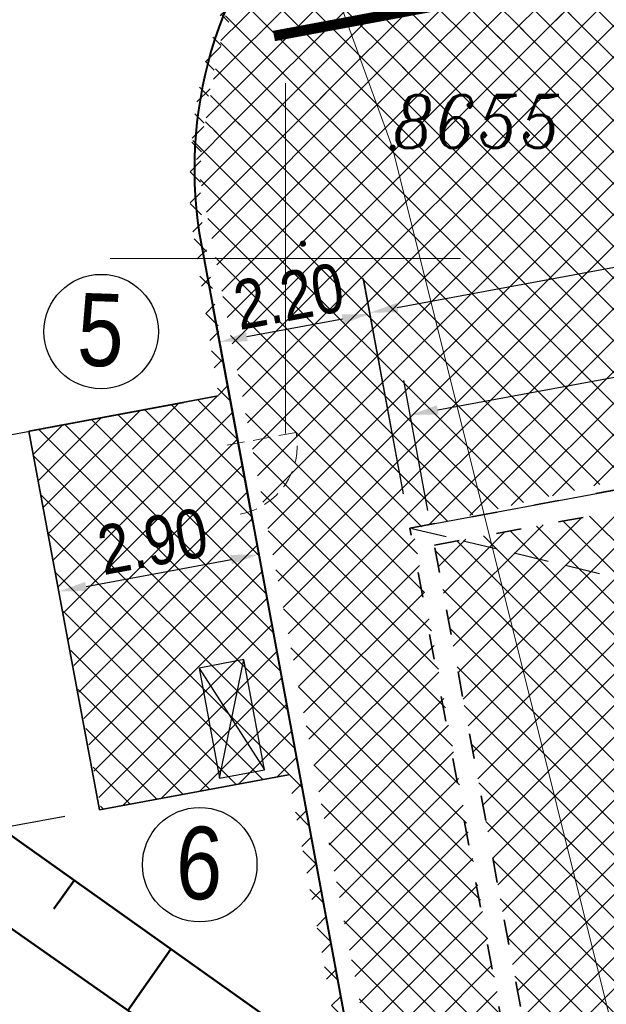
# Model space of a CAD drawing. Extents: x 779 to 3668, y -1329 to 9570.
# Tile 23 of 106: x 2260 to 2269, y -702 to -688. Entities that reach past the tile are written whole.
import ezdxf

# ---------------------------------------------------------------- set-up
doc = ezdxf.new("R2010")
doc.units = 0
for name, pattern in [('ACAD_ISO03W100', [30, 12, -18]), ('CIĄGłA', [0]), ('DASH', [0.75, 0.5, -0.25]), ('DASHED', [0.75, 0.5, -0.25])]:
    doc.linetypes.add(name, pattern=pattern)
for name, color, linetype, lineweight in [('203-punkt graniczny', 7, 'Continuous', 0), ('203-punkt graniczny-Atr103', 7, 'Continuous', 0), ('219-działka ewidencyjna', 7, 'Continuous', 0), ('_a_obiekty', 250, 'Continuous', 30), ('AGP1_BUDYNKI', 7, 'Continuous', 30), ('AGP1_KRAWEZNIKI', 7, 'Continuous', 40), ('AGP1_OPISY', 7, 'Continuous', 13), ('punkt wysokościowy sztuczny', 7, 'Continuous', 0), ('Sekcje', 7, 'Continuous', 0), ('zz-krawObn', 1, 'ACAD_ISO03W100', 35), ('zz-legenda', 7, 'Continuous', 13), ('zz-obrzeża', 44, 'Continuous', 35), ('zz-skarpy', 92, 'Continuous', 50), ('zz-wymiry', 7, 'Continuous', 18), ('zz-wypełenienie-wjazdy', 202, 'Continuous', 5), ('zz-wypełnienie-chodniki', 142, 'Continuous', 5), ('zz-wypełnienie-drogi', 52, 'Continuous', 5)]:
    doc.layers.add(name, color=color, linetype=linetype, lineweight=lineweight)
doc.layers.add('Y-ZNAKI', color=7, linetype='Continuous')
doc.styles.add('ARIAL', font='ARIALN.TTF')
doc.styles.get("Standard").update_dxf_attribs({"font": 'arial.ttf'})
doc.dimstyles.new('z1do1', dxfattribs={"dimtxt": 0.7, "dimasz": 0.4, "dimexe": 0.5, "dimexo": 0.5, "dimgap": 0.1, "dimtad": 1, "dimrnd": 0.05, "dimzin": 0, "dimdsep": 46, "dimtxsty": 'ARIAL', "dimcen": 0.09, "dimazin": 0, "dimtfac": 1, "dimtofl": 0, "dimtmove": 0, "dimatfit": 3, "dimfxl": 1, "dimtolj": 1, "dimtzin": 0, "dimarcsym": 0})
pattern_1 = [(45, (535.0040934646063, -882.7035675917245), (-0.2245064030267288, 0.2245064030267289), []), (135, (535.0040934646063, -882.7035675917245), (-0.2245064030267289, -0.2245064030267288), [])]

# ---------------------------------------------------------------- blocks, each defined once
blk = doc.blocks.new('203')
at = {"linetype": 'Continuous', "lineweight": -2, "ltscale": 10}
h = blk.add_hatch(color=0, dxfattribs=at)
edge = h.paths.add_edge_path()
edge.add_arc((0, 0), 0.45, 0, 360)
blk = doc.blocks.new('PW02')
at = {"linetype": 'Continuous', "lineweight": 13, "ltscale": 10}
h = blk.add_hatch(color=0, dxfattribs=at)
edge = h.paths.add_edge_path()
edge.add_arc((0, 0), 0.45, 0, 360)
blk = doc.blocks.new('PZT MDCP podkład')
at = {"layer": '219-działka ewidencyjna', "color": 8, "linetype": 'Continuous', "lineweight": 13, "flags": 128}
for points in [[(2122.376406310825, 81.44646074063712), (2127.666406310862, 66.85646074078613)], [(2127.666406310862, 66.85646074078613), (2134.696406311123, 38.69646074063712)]]:
    blk.add_lwpolyline(points, dxfattribs=at)
at = {"layer": 'Sekcje', "color": 8, "linetype": 'Continuous', "lineweight": 13}
for p, q in [((2126.136406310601, 67.77646074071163), (2126.136406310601, 62.77646074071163)), ((2123.636406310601, 65.27646074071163), (2128.636406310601, 65.27646074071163))]:
    blk.add_line(p, q, dxfattribs=at)
at = {"layer": '203-punkt graniczny', "color": 8, "linetype": 'Continuous', "lineweight": 13, "xscale": 0.1, "yscale": 0.1, "zscale": 0.1}
blk.add_blockref('203', (2127.666406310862, 66.85646074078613), dxfattribs=at)
at = {"layer": 'punkt wysokościowy sztuczny', "color": 8, "linetype": 'Continuous', "lineweight": 13, "xscale": 0.1, "yscale": 0.1, "zscale": 0.1}
blk.add_blockref('PW02', (2126.386406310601, 65.48646074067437), dxfattribs=at)
at = {"layer": '203-punkt graniczny-Atr103', "color": 8, "lineweight": 13, "insert": (2127.666406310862, 66.85646074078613), "char_height": 0.75, "attachment_point": 7, "line_spacing_factor": 0.6}
blk.add_mtext('\\FITALIC_1250;\\H1x;\\W0.9;8655', dxfattribs=at)
blk.add_mtext('\\FITALIC_1250;\\H1x;\\W0.9;8655', dxfattribs=at)
blk = doc.blocks.new('*D1547')
at = {"layer": 'Defpoints', "color": 0, "transparency": 16777216}
for p in [(2287.402380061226, -689.1684989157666), (2287.748092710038, -691.0245547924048), (2266.316688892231, -695.0164105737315)]:
    blk.add_point(p, dxfattribs=at)
at = {"layer": 'zz-legenda', "color": 0, "lineweight": -2, "transparency": 16777216}
for p, q in [((2287.656536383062, -690.5330088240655), (2287.310823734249, -688.6769529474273)), ((2266.36421301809, -693.0871096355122), (2287.009143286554, -689.2417439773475)), ((2266.225132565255, -694.5248646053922), (2265.879419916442, -692.6688087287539))]:
    blk.add_line(p, q, dxfattribs=at)
at = {"layer": 'zz-legenda', "color": 0, "transparency": 16777216}
for points in [[(2286.996935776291, -689.1762045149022), (2287.021350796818, -689.3072834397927), (2287.402380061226, -689.1684989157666)], [(2266.352005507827, -693.021570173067), (2266.376420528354, -693.1526490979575), (2265.970976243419, -693.1603546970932)]]:
    blk.add_solid(points, dxfattribs=at)
at = {"layer": 'zz-legenda', "color": 0, "transparency": 16777216, "insert": (2276.602922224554, -690.7147594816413), "char_height": 0.7, "attachment_point": 5, "rotation": 10.5511158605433, "style": 'ARIAL'}
blk.add_mtext('\\A1;21.80', dxfattribs=at)
blk = doc.blocks.new('*D1548')
at = {"layer": 'Defpoints', "color": 0, "transparency": 16777216}
for p in [(2287.415259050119, -687.5993443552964), (2287.988086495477, -690.674693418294), (2265.966748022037, -694.7764805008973)]:
    blk.add_point(p, dxfattribs=at)
at = {"layer": 'zz-legenda', "color": 0, "lineweight": -2, "transparency": 16777216}
for p, q in [((2287.896529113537, -690.1831476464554), (2287.323701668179, -687.1077985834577)), ((2265.78715719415, -691.6278855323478), (2287.022022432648, -687.672590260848)), ((2265.875190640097, -694.2849347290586), (2265.302363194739, -691.2095856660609))]:
    blk.add_line(p, q, dxfattribs=at)
at = {"layer": 'zz-legenda', "color": 0, "transparency": 16777216}
for points in [[(2287.009814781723, -687.6070508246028), (2287.034230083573, -687.738129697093), (2287.415259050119, -687.5993443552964)], [(2265.774949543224, -691.5623460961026), (2265.799364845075, -691.6934249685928), (2265.393920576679, -691.7011314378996)]]:
    blk.add_solid(points, dxfattribs=at)
at = {"layer": 'zz-legenda', "color": 0, "transparency": 16777216, "insert": (2276.320832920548, -689.2005707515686), "char_height": 0.7, "attachment_point": 5, "rotation": 10.551238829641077, "style": 'ARIAL'}
blk.add_mtext('\\A1;22.40', dxfattribs=at)
blk = doc.blocks.new('*D1555')
at = {"layer": 'Defpoints', "color": 0, "transparency": 16777216}
for p in [(2259.908647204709, -684.1968890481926), (2263.235727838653, -692.8961553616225), (2255.066922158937, -694.4090712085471)]:
    blk.add_point(p, dxfattribs=at)
at = {"layer": 'zz-wymiry', "color": 0, "lineweight": -2, "transparency": 16777216}
for p, q in [((2259.417008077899, -684.2879438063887), (2252.907215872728, -685.4935995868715)), ((2253.471698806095, -685.7958561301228), (2254.99407835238, -694.0157599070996)), ((2262.744088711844, -692.9872101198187), (2254.575283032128, -694.5001259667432))]:
    blk.add_line(p, q, dxfattribs=at)
at = {"layer": 'zz-wymiry', "color": 0, "transparency": 16777216}
for points in [[(2253.537250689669, -685.7837154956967), (2253.40614692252, -685.807996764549), (2253.398854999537, -685.4025448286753)], [(2255.059630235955, -694.0036192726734), (2254.928526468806, -694.0279005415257), (2255.066922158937, -694.4090712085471)]]:
    blk.add_solid(points, dxfattribs=at)
at = {"layer": 'zz-wymiry', "color": 0, "transparency": 16777216, "insert": (2254.682641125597, -689.8225109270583), "char_height": 0.7, "attachment_point": 5, "rotation": 280.4926573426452, "style": 'ARIAL'}
blk.add_mtext('\\A1;9.15', dxfattribs=at)
blk = doc.blocks.new('*D1557')
at = {"layer": 'Defpoints', "color": 0, "transparency": 16777216}
for p in [(2260.478663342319, -693.4067816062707), (2261.484049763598, -698.8066987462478), (2256.067197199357, -699.8099350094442)]:
    blk.add_point(p, dxfattribs=at)
at = {"layer": 'zz-wymiry', "color": 0, "lineweight": -2, "transparency": 16777216}
for p, q in [((2259.98702421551, -693.4978363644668), (2254.575283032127, -694.5001259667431)), ((2255.139765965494, -694.8023825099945), (2255.994353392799, -699.4166237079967)), ((2260.992410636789, -698.8977535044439), (2255.575558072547, -699.9009897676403))]:
    blk.add_line(p, q, dxfattribs=at)
at = {"layer": 'zz-wymiry', "color": 0, "transparency": 16777216}
for points in [[(2255.205317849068, -694.7902418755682), (2255.074214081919, -694.8145231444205), (2255.066922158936, -694.409071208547)], [(2256.059905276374, -699.4044830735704), (2255.928801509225, -699.4287643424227), (2256.067197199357, -699.8099350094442)]]:
    blk.add_solid(points, dxfattribs=at)
at = {"layer": 'zz-wymiry', "color": 0, "transparency": 16777216, "insert": (2256.016812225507, -697.0262060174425), "char_height": 0.7, "attachment_point": 5, "rotation": 280.4926573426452, "style": 'ARIAL'}
blk.add_mtext('\\A1;5.50', dxfattribs=at)
blk = doc.blocks.new('*D1559')
at = {"layer": 'Defpoints', "color": 0, "transparency": 16777216}
for p in [(2261.537318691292, -698.7967808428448), (2267.797874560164, -704.6073998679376), (2257.315286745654, -706.5488431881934)]:
    blk.add_point(p, dxfattribs=at)
at = {"layer": 'zz-wymiry', "color": 0, "lineweight": -2, "transparency": 16777216}
for p, q in [((2261.045679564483, -698.8878356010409), (2255.575548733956, -699.9009393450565)), ((2256.140031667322, -700.2031958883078), (2257.242442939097, -706.1555318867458)), ((2267.306235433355, -704.6984546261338), (2256.823647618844, -706.6398979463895))]:
    blk.add_line(p, q, dxfattribs=at)
at = {"layer": 'zz-wymiry', "color": 0, "transparency": 16777216}
for points in [[(2256.205583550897, -700.1910552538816), (2256.074479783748, -700.2153365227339), (2256.067187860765, -699.8098845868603)], [(2257.307994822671, -706.1433912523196), (2257.176891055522, -706.1676725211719), (2257.315286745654, -706.5488431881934)]]:
    blk.add_solid(points, dxfattribs=at)
at = {"layer": 'zz-wymiry', "color": 0, "transparency": 16777216, "insert": (2257.140989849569, -703.0960667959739), "char_height": 0.7, "attachment_point": 5, "rotation": 280.4926573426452, "style": 'ARIAL'}
blk.add_mtext('\\A1;6.85', dxfattribs=at)
blk = doc.blocks.new('*D1567')
at = {"layer": 'Defpoints', "color": 0, "transparency": 16777216}
for p in [(2263.248882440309, -692.1169185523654), (2265.966748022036, -694.7764805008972), (2263.81525006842, -695.1749518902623)]:
    blk.add_point(p, dxfattribs=at)
at = {"layer": 'zz-legenda', "color": 0, "lineweight": -2, "transparency": 16777216}
for p, q in [((2265.87569326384, -694.2848413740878), (2265.309325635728, -691.226808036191)), ((2263.724195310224, -694.6833127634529), (2263.157827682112, -691.6252794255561)), ((2265.007069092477, -691.7912909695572), (2263.642193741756, -692.0440747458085))]:
    blk.add_line(p, q, dxfattribs=at)
at = {"layer": 'zz-legenda', "color": 0, "transparency": 16777216}
for points in [[(2264.994928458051, -691.7257390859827), (2265.019209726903, -691.8568428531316), (2265.400380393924, -691.7184471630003)], [(2263.63005310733, -691.9785228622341), (2263.654334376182, -692.109626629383), (2263.248882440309, -692.1169185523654)]]:
    blk.add_solid(points, dxfattribs=at)
at = {"layer": 'zz-legenda', "color": 0, "transparency": 16777216, "insert": (2264.241334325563, -691.4679303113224), "char_height": 0.7, "attachment_point": 5, "rotation": 10.492657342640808, "style": 'ARIAL'}
blk.add_mtext('\\A1;2.20', dxfattribs=at)
blk = doc.blocks.new('*D1568')
at = {"layer": 'Defpoints', "color": 0, "transparency": 16777216}
for p in [(2263.387979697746, -692.8679573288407), (2260.531711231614, -693.3969567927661), (2263.810665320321, -695.1501970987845)]:
    blk.add_point(p, dxfattribs=at)
at = {"layer": 'zz-legenda', "color": 0, "lineweight": -2, "transparency": 16777216}
for p, q in [((2263.479034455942, -693.35959645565), (2263.901720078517, -695.6418362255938)), ((2260.62276598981, -693.8885959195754), (2261.045451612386, -696.1708356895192)), ((2261.347708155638, -695.606352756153), (2263.417354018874, -695.2230409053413))]:
    blk.add_line(p, q, dxfattribs=at)
at = {"layer": 'zz-legenda', "color": 0, "transparency": 16777216}
for points in [[(2263.405213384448, -695.1574890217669), (2263.4294946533, -695.2885927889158), (2263.810665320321, -695.1501970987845)], [(2261.335567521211, -695.5408008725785), (2261.359848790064, -695.6719046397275), (2260.95439685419, -695.6791965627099)]]:
    blk.add_solid(points, dxfattribs=at)
at = {"layer": 'zz-legenda', "color": 0, "transparency": 16777216, "insert": (2262.299233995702, -694.9649442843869), "char_height": 0.7, "attachment_point": 5, "rotation": 10.49265734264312, "style": 'ARIAL'}
blk.add_mtext('\\A1;2.90', dxfattribs=at)

msp = doc.modelspace()

# ---------------------------------------------------------------- hatches: boundary and pattern name
at = {"layer": 'zz-wypełenienie-wjazdy'}
h = msp.add_hatch(dxfattribs=at)
h.set_pattern_fill('ANSI37', color=256, scale=0.1, style=0)
h.set_pattern_definition([(45, (534.3979040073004, -879.5514068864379), (-0.2245064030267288, 0.2245064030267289), []), (135, (534.3979040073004, -879.5514068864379), (-0.2245064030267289, -0.2245064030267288), [])])
h.paths.add_polyline_path([(2287.748092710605, -691.0245547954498), (2266.31668848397, -695.016410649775), (2268.037948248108, -704.2574792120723), (2289.469352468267, -700.2656233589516)])
at = {"layer": 'zz-wypełnienie-chodniki'}
h = msp.add_hatch(dxfattribs=at)
h.set_pattern_fill('ANSI37', color=256, scale=0.1, style=0)
h.set_pattern_definition([(45, (72.09601380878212, -387.0552870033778), (-0.2245064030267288, 0.2245064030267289), []), (135, (72.09601380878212, -387.0552870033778), (-0.2245064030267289, -0.2245064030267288), [])])
edge = h.paths.add_edge_path()
edge.add_arc((2285.894166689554, -725.9263916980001), 2.632842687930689, 240.83171109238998, 270.2906532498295, ccw=False)
edge.add_arc((2286.40372488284, -725.3676798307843), 3.37347240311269, 200.4116660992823, 237.8982900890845, ccw=False)
edge.add_arc((2440.640122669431, -674.7408462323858), 165.7037624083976, 197.7806309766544, 198.2175828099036, ccw=False)
edge.add_arc((2286.658179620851, -724.1136160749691), 4.000000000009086, 112.30075385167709, 197.8898825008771, ccw=False)
edge.add_line((2285.140306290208, -720.4127971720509), (2289.001173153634, -719.1048640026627))
edge.add_arc((2283.136789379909, -702.866630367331), 17.26473946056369, 289.8570159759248, 321.7647974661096)
edge.add_arc((2284.721466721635, -704.140377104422), 15.23171446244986, 321.8391110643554, 367.1869803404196)
edge.add_line((2299.83350797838, -702.2347710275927), (2295.184004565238, -678.4402083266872))
edge.add_line((2295.184004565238, -678.4402083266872), (2293.333900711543, -672.378345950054))
edge.add_line((2293.333900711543, -672.378345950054), (2289.746188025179, -662.3480437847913))
edge.add_line((2289.746188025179, -662.3480437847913), (2282.619568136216, -644.272506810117))
edge.add_line((2282.619568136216, -644.272506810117), (2278.67125433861, -634.2582373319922))
edge.add_line((2278.67125433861, -634.2582373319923), (2278.337775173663, -633.4124205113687))
edge.add_arc((2273.685580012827, -635.247590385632), 5.001076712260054, 21.52794352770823, 100.541275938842)
edge.add_line((2272.770663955, -630.3309149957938), (2272.6376260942, -630.3556956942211))
edge.add_line((2272.6376260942, -630.3556956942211), (2250.642922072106, -634.4526055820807))
edge.add_line((2250.642922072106, -634.4526055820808), (2259.908651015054, -684.1968883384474))
edge.add_line((2259.908651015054, -684.1968883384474), (2263.611693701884, -683.5071299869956))
edge.add_arc((2263.74386669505, -684.7029512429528), 1.203103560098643, -19.96193769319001, 96.30724697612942, ccw=False)
edge.add_arc((2264.404955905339, -684.9423604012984), 0.4999999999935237, 317.2270974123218, 339.9615464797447, ccw=False)
edge.add_arc((2269.722396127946, -689.8616948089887), 6.743964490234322, 137.2270973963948, 184.4631622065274)
edge.add_line((2262.998882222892, -690.3864974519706), (2263.357311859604, -692.7023700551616))
edge.add_line((2263.357311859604, -692.7023700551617), (2264.414964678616, -698.4130382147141))
edge.add_line((2264.414964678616, -698.4130382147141), (2265.258140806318, -702.9571059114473))
edge.add_line((2265.258140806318, -702.9571059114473), (2267.41391469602, -712.8922002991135))
edge.add_arc((2282.496807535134, -708.9647691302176), 15.58583882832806, 194.5951329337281, 204.2785181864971)
edge.add_arc((2275.693867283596, -711.9014065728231), 8.177987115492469, 205.1211640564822, 225.4637220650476)
edge.add_line((2269.958148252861, -717.7307290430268), (2272.389404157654, -720.147104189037))
edge.add_arc((2266.683808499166, -725.3205960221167), 7.70187247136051, 27.114490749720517, 42.19985456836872, ccw=False)
edge.add_line((2273.539226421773, -721.8103133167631), (2274.630799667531, -724.3600385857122))
edge.add_arc((2268.390946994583, -726.1894845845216), 6.502509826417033, -2.9609049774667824, 16.340470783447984, ccw=False)
edge.add_arc((2256.754879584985, -724.4090106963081), 18.25300297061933, 344.7003824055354, 353.34182273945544, ccw=False)
edge.add_line((2274.360981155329, -729.2253687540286), (2274.070981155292, -730.2753687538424))
edge.add_arc((2264.508767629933, -726.7614300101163), 10.18742818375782, 310.1754082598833, 339.82254230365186, ccw=False)
edge.add_line((2271.080981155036, -734.5453687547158), (2270.60275513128, -734.7372234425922))
edge.add_arc((2264.508767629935, -726.7614300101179), 10.03742818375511, 307.3820107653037, 339.7887873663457)
edge.add_arc((2244.773227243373, -721.5874141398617), 30.40870538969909, 343.4897296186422, 347.8328201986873)
edge.add_arc((2256.749624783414, -724.4081912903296), 18.10831725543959, 348.5707290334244, 353.3645147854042)
edge.add_arc((2268.307619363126, -726.1983801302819), 6.436124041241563, 357.3081371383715, 376.048817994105)
edge.add_line((2274.4929050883, -724.4190731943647), (2273.403371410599, -721.8741120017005))
edge.add_arc((2270.676646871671, -722.5597468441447), 2.811604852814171, 14.11440779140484, 55.20945348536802)
edge.add_line((2272.280886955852, -720.2507350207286), (2269.852674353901, -717.8373845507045))
edge.add_arc((2275.6938672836, -711.9014065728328), 8.327987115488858, 205.1135589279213, 225.461118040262, ccw=False)
edge.add_arc((2282.496807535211, -708.9647691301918), 15.73583882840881, 194.5838918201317, 204.2825258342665, ccw=False)
edge.add_line((2267.267977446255, -712.9270106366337), (2265.111071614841, -702.9866995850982))
edge.add_line((2265.111071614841, -702.9866995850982), (2264.235368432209, -698.2944430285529))
edge.add_line((2264.235368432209, -698.2944430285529), (2261.564675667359, -698.7916873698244))
edge.add_line((2261.564675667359, -698.7916873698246), (2260.53029652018, -693.389664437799))
edge.add_line((2260.53029652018, -693.3896644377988), (2263.238489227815, -692.8852670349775))
edge.add_line((2263.238489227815, -692.8852670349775), (2262.849783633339, -690.403860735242))
edge.add_arc((2269.722396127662, -689.8616948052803), 6.893964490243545, 137.4766232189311, 184.5106019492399, ccw=False)
edge.add_arc((2264.273032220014, -684.8641810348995), 0.5000000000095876, 317.4766233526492, 342.9050172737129)
edge.add_arc((2263.747331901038, -684.7025048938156), 1.049999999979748, 342.9050174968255, 381.5320247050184)
edge.add_line((2264.724055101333, -684.3171326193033), (2257.978069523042, -685.5736938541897))
edge.add_line((2257.978069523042, -685.5736938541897), (2255.821077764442, -673.9929709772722))
edge.add_line((2255.821077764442, -673.9929709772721), (2256.951558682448, -673.7824000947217))
edge.add_line((2256.951558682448, -673.7824000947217), (2249.632353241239, -634.4884342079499))
edge.add_line((2249.632353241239, -634.48843420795), (2250.615443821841, -634.3053160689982))
edge.add_line((2250.615443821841, -634.3053160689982), (2272.62511313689, -630.2054459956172))
edge.add_line((2272.62511313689, -630.2054459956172), (2272.744991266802, -630.1828700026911))
edge.add_arc((2273.685830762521, -635.2467425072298), 5.150532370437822, 21.519896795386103, 100.52522516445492, ccw=False)
edge.add_line((2278.477320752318, -633.3574020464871), (2278.80631718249, -634.1918491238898))
edge.add_line((2278.80631718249, -634.1918491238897), (2282.766388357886, -644.2359393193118))
edge.add_line((2282.766388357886, -644.2359393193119), (2286.521782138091, -653.7609144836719))
edge.add_line((2286.521782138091, -653.7609144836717), (2287.135788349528, -653.5188310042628))
edge.add_line((2287.135788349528, -653.5188310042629), (2287.744734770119, -655.0630645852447))
edge.add_line((2287.744734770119, -655.0630645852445), (2287.130644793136, -655.3051810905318))
edge.add_line((2287.130644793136, -655.305181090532), (2289.885733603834, -662.2930253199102))
edge.add_line((2289.885733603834, -662.29302531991), (2293.477368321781, -672.3345635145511))
edge.add_line((2293.477368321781, -672.3345635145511), (2295.331221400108, -678.4114473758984))
edge.add_line((2295.331221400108, -678.4114473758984), (2299.982329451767, -702.2160048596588))
edge.add_arc((2284.72146672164, -704.1403771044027), 15.38171446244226, -38.161251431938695, 7.186980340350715, ccw=False)
edge.add_arc((2283.136789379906, -702.8666303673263), 17.41473946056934, 289.8520854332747, 321.76511738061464, ccw=False)
edge.add_line((2289.050714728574, -719.2464544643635), (2285.18843461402, -720.5548663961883))
edge.add_arc((2286.624822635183, -724.0979322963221), 3.823156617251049, 112.0680378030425, 198.2671306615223)
edge.add_line((2282.99433226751, -725.2962920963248), (2283.382651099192, -726.491907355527))
edge.add_arc((2285.844121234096, -725.6769277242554), 2.592880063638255, 198.3194318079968, 219.5311920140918)
edge.add_arc((2285.894167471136, -725.9263958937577), 2.48284268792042, 214.3488660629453, 282.14863913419)
edge.add_line((2286.41667809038, -728.3536351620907), (2285.9075226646, -728.5592005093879))
at = {"layer": 'zz-wypełnienie-drogi'}
h = msp.add_hatch(dxfattribs=at)
h.set_pattern_fill('ANSI37', color=256, scale=0.1, style=0)
h.set_pattern_definition(pattern_1)
h.paths.add_polyline_path([(2290.169592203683, -663.53178283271), (2285.041265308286, -649.5122934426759), (2280.481210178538, -651.4414375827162), (2280.44205891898, -652.1400880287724), (2280.132621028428, -652.6077461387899), (2279.462519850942, -652.9676320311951), (2274.242938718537, -653.8496633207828), (2273.663361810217, -653.6029455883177), (2273.13429495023, -652.5205271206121), (2270.245317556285, -653.057956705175), (2270.329018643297, -653.852947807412), (2270.121379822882, -654.4221903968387), (2269.511171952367, -654.7653899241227), (2268.459617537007, -654.9102005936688), (2267.949318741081, -654.757618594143), (2259.764711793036, -656.1193179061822), (2265.135605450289, -684.9233928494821), (2263.402103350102, -687.1083975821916), (2263.010838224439, -689.2013558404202), (2274.089931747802, -685.5224006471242), (2270.724791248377, -668.0961534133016), (2270.18050349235, -665.1740857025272), (2270.506814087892, -663.7916016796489), (2271.330962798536, -662.8569692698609), (2271.992720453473, -662.7346815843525), (2282.510545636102, -660.8290634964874), (2283.339342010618, -661.0815913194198), (2283.893742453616, -661.4714017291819), (2284.42769349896, -662.3052734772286), (2288.073327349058, -681.2194801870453), (2288.269209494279, -681.453780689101), (2290.548371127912, -682.3883323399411), (2296.418286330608, -684.7571150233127), (2295.183999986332, -678.4402077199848)])
h = msp.add_hatch(dxfattribs=at)
h.set_pattern_fill('ANSI37', color=256, scale=0.1, style=0)
h.set_pattern_definition(pattern_1)
h.paths.add_polyline_path([(2266.010258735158, -694.7869315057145), (2292.61740117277, -688.4342447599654), (2294.336748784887, -698.0867752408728), (2293.961295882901, -702.9702017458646), (2289.001173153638, -719.1048640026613), (2291.198329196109, -718.3031042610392), (2295.308553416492, -715.2187263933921), (2298.793561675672, -710.3511164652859), (2299.945371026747, -706.3380753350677), (2299.833507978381, -702.2347710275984), (2296.435369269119, -684.844543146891), (2288.133915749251, -681.5362758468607), (2287.827120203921, -682.9261767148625), (2287.058586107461, -683.5833317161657), (2275.83850312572, -685.4912835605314), (2274.734612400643, -685.2336754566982), (2262.860373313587, -689.1988303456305), (2267.755688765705, -714.4707695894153), (2270.490873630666, -718.1115959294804), (2272.712625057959, -720.337507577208), (2274.734663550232, -724.4118452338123), (2274.956147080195, -725.9940185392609), (2274.805310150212, -727.6118136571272), (2274.338481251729, -729.5566989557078), (2273.752647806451, -731.1439564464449), (2272.729182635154, -732.9005116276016), (2271.845168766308, -734.2368280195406), (2285.498553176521, -728.7239855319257), (2284.584994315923, -728.3139020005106), (2283.9920037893, -727.7264796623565), (2283.399575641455, -726.9024205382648), (2282.721233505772, -724.8210609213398), (2282.808492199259, -723.0273691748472), (2283.374473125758, -721.8294760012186), (2284.658263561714, -720.6494633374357), (2283.473900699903, -701.6946744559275), (2267.797874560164, -704.607399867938)])

# ---------------------------------------------------------------- linework, layer by layer
at = {"color": 18, "ltscale": 2, "true_color": 0x000000}
msp.add_line((2265.96682711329, -694.7764168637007), (2287.988086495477, -690.6746934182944), dxfattribs=at)
at = {"color": 18, "linetype": 'DASHED', "true_color": 0x000000}
msp.add_line((2289.819133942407, -700.5056764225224), (2265.966748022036, -694.7764805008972), dxfattribs=at)
at = {"color": 18, "linetype": 'DASHED', "lineweight": 18, "ltscale": 0.5, "true_color": 0x000000}
msp.add_lwpolyline([(2263.361091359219, -693.5907590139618), (2264.344200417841, -693.4077383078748)], dxfattribs=at)
msp.add_arc((2263.361091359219, -693.5907590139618), 1.000000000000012, 280.5513976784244, 10.54575707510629, dxfattribs=at)
at = {"layer": '_a_obiekty', "color": 251, "linetype": 'DASH', "lineweight": 5, "ltscale": 3, "true_color": 0x636466, "elevation": 2.493476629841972e-09}
msp.add_lwpolyline([(2239.981408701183, -701.085075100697), (2240.491545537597, -703.8299732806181, 0.414213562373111), (2275.468102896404, -727.8433119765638), (2276.058001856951, -727.7336797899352, 0.4142135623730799), (2300.071340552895, -692.7571224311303), (2299.561203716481, -690.0122242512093, 0.414213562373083), (2264.584646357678, -665.9988855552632), (2263.99474739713, -666.1085177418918, 0.4142135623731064)], format="xyb", close=True, dxfattribs=at)
at = {"layer": 'AGP1_BUDYNKI', "color": 251, "true_color": 0x636466}
msp.add_lwpolyline([(2263.892251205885, -698.2237197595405), (2263.597606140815, -696.6510836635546), (2262.958722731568, -696.7707832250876), (2263.253367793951, -698.3434193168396)], close=True, dxfattribs=at)
msp.add_lwpolyline([(2263.253367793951, -698.3434193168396), (2263.597606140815, -696.6510836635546), (2262.958722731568, -696.7707832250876), (2263.892251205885, -698.2237197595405)], dxfattribs=at)
at = {"layer": 'AGP1_KRAWEZNIKI'}
for p, q in [((2262.993295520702, -690.7369079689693), (2264.414964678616, -698.4130382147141)), ((2264.414964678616, -698.4130382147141), (2265.258140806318, -702.9571059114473))]:
    msp.add_line(p, q, dxfattribs=at)
msp.add_arc((2268.892965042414, -689.6442508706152), 6, 136.8815252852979, 190.4926573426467, dxfattribs=at)
at = {"layer": 'AGP1_OPISY', "linetype": 'Continuous', "lineweight": 30}
for centre in [(2261.562865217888, -691.9698254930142), (2262.969003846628, -699.5779045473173)]:
    msp.add_circle(centre, 0.8166577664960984, dxfattribs=at)
at = {"layer": 'Y-ZNAKI', "const_width": 0.15}
msp.add_lwpolyline([(2274.643527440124, -685.7736919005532), (2264.028190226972, -687.7509897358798)], dxfattribs=at)
at = {"layer": 'zz-krawObn', "ltscale": 0.03}
for points in [[(2265.966827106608, -694.776416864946), (2287.988086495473, -690.6746934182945), (2289.819213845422, -700.5056171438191), (2267.797954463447, -704.6073405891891)], [(2266.31668848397, -695.016410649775), (2287.748092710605, -691.0245547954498), (2289.469352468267, -700.2656233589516), (2268.037948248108, -704.2574792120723)]]:
    msp.add_lwpolyline(points, close=True, dxfattribs=at)
at = {"layer": 'zz-obrzeża'}
for p, q in [((2260.530368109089, -693.3897437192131), (2263.233840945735, -692.8860232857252)), ((2261.537318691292, -698.796780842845), (2260.530368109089, -693.3897437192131)), ((2264.235368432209, -698.2944430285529), (2261.537318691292, -698.796780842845))]:
    msp.add_line(p, q, dxfattribs=at)
at = {"layer": 'zz-skarpy'}
for p, q in [((2260.88989942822, -700.2078635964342), (2261.176866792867, -699.8036268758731)), ((2262.5563628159, -700.7829301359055), (2261.943782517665, -701.6562096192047))]:
    msp.add_line(p, q, dxfattribs=at)
msp.add_lwpolyline([(2255.237978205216, -673.5929831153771), (2259.958845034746, -698.9389540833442), (2264.867484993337, -702.4235941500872), (2267.370981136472, -714.6868904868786), (2271.757456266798, -722.5672550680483), (2266.637354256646, -715.221405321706), (2263.849873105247, -702.9932770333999), (2258.487591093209, -699.2317913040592), (2253.763339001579, -673.8676451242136)], dxfattribs=at)

# ---------------------------------------------------------------- block references
at = {"layer": '_a_obiekty', "color": 18, "linetype": 'CIĄGłA', "lineweight": 5, "true_color": 0x000000}
msp.add_blockref('PZT MDCP podkład', (138.054574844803, -756.2018294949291), dxfattribs=at)

# ---------------------------------------------------------------- texts
at = {"layer": 'AGP1_OPISY', "linetype": 'Continuous', "lineweight": 30, "char_height": 1.0368, "width": 0.8416427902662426, "attachment_point": 1, "rotation": 358.06064354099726, "style": 'ARIAL'}
for s, insert in [('5', (2261.245092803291, -691.415250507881)), ('6', (2262.651231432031, -699.023329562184))]:
    msp.add_mtext(s, dxfattribs=dict(at, insert=insert))

# ---------------------------------------------------------------- dimensions: what is measured, and where the dimension line sits
at = {"layer": 'zz-legenda'}
for p1, p2, distance, picture, middle in [((2265.966748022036, -694.7764805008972), (2287.988086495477, -690.6746934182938), 3.128242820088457, '*D1548', (2276.320832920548, -689.2005707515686)), ((2266.316688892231, -695.0164105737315), (2287.748092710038, -691.0245547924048), 1.8879779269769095, '*D1547', (2276.602922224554, -690.7147594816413)), ((2265.966748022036, -694.7764805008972), (2263.81525006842, -695.1749518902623), -3.110038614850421, '*D1567', (2264.241334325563, -691.4679303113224)), ((2260.531711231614, -693.3969567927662), (2263.387979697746, -692.8679573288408), -2.3210518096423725, '*D1568', (2262.299233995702, -694.9649442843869))]:
    dim = msp.add_aligned_dim(p1=p1, p2=p2, distance=distance, dimstyle='z1do1', dxfattribs=at)
    dim.commit()
    dim.dimension.update_dxf_attribs({"geometry": picture, "text_midpoint": middle})
at = {"layer": 'zz-wymiry'}
for base, p1, p2, picture, middle in [((2255.066922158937, -694.4090712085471), (2259.908647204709, -684.1968890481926), (2263.235727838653, -692.8961553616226), '*D1555', (2254.682641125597, -689.8225109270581)), ((2256.067197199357, -699.8099350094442), (2260.478663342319, -693.4067816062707), (2261.484049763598, -698.8066987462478), '*D1557', (2256.016812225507, -697.0262060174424)), ((2257.315286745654, -706.5488431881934), (2261.537318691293, -698.7967808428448), (2267.797874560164, -704.6073998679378), '*D1559', (2257.14098984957, -703.0960667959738))]:
    dim = msp.add_linear_dim(base=base, p1=p1, p2=p2, angle=280.4926573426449, dimstyle='z1do1', dxfattribs=at)
    dim.commit()
    dim.dimension.update_dxf_attribs({"geometry": picture, "text_midpoint": middle})

doc.saveas('drawing.dxf')
